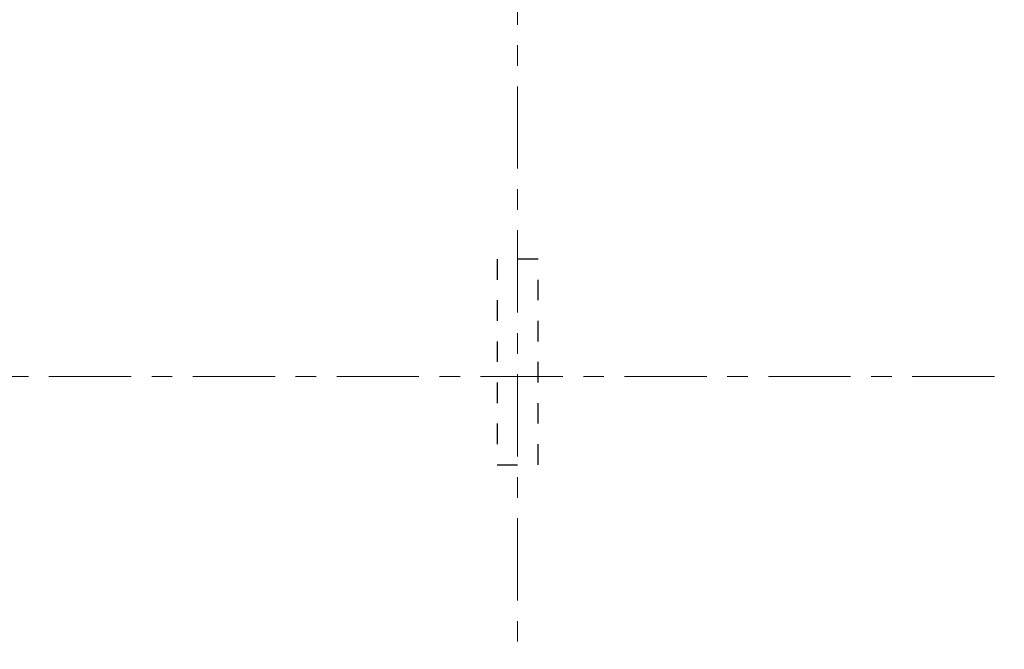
# Model space of a CAD drawing. Header units: metres. Extents: x -38 to 93, y -15 to 21.
# Tile 106 of 256: x 52.53 to 57.32, y 1.97 to 5.03. Entities that reach past the tile are written whole.
import ezdxf

# ---------------------------------------------------------------- set-up
doc = ezdxf.new("R2010")
doc.units = ezdxf.units.M
for name, pattern in [('______11', [0.5, 0.4, -0.05, 0, -0.05]), ('______2', [0.0405, 0.03, -0.0105]), ('______5', [1.1, 0.8, -0.1, 0.1, -0.1])]:
    doc.linetypes.add(name, pattern=pattern)
doc.layers.add('XR$1$Осевая линия (1)', color=7, linetype='______5', lineweight=13)
doc.layers.add('XR$6$Стена_ бетон несущ.', color=7, linetype='Continuous', lineweight=70, true_color=0xb4b496)

msp = doc.modelspace()

# ---------------------------------------------------------------- linework, layer by layer
at = {"layer": 'XR$1$Осевая линия (1)', "color": 253, "linetype": '______11', "lineweight": 13, "true_color": 0xa0a0a0, "transparency": 33554687}
for p, q in [((54.95, -3.39), (54.95, 8.98)), ((-2.63, 3.3), (62.6, 3.3))]:
    msp.add_line(p, q, dxfattribs=at)
at = {"layer": 'XR$6$Стена_ бетон несущ.', "color": 253, "linetype": '______2', "lineweight": -3, "true_color": 0xa0a0a0, "transparency": 33554687}
for p, q in [((55.05, 3.87), (54.85, 3.87)), ((54.85, 3.87), (54.85, 2.87)), ((55.05, 2.87), (55.05, 3.87)), ((54.85, 2.87), (55.05, 2.87))]:
    msp.add_line(p, q, dxfattribs=at)

doc.saveas('drawing.dxf')
